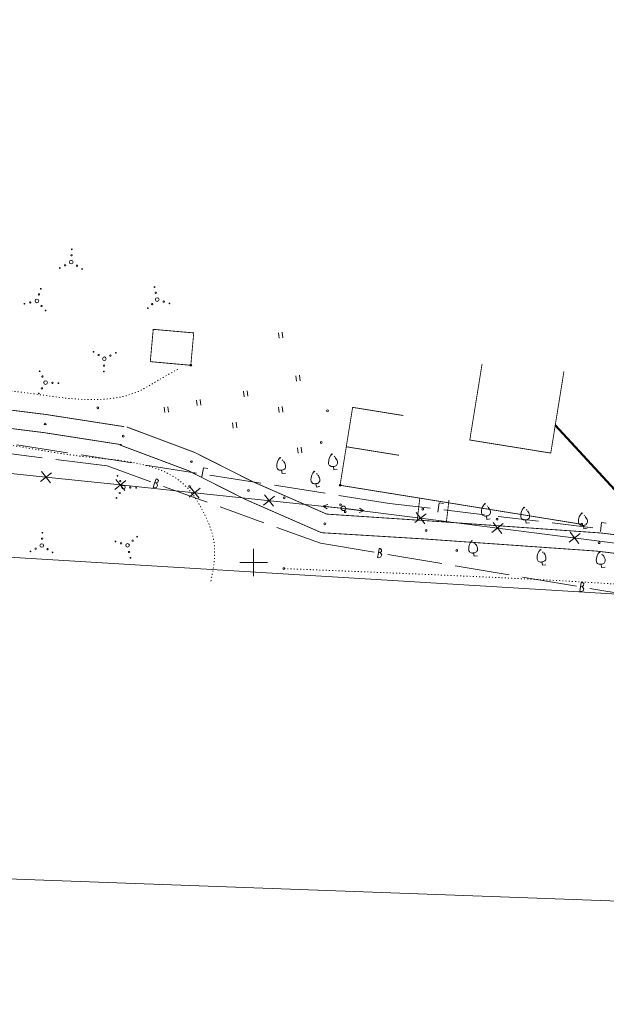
# Model space of a CAD drawing. Header units: millimetres. Extents: x 0 to 1188, y 0 to 841.
# Tile 71 of 76: x 837 to 965, y 626 to 841. Entities that reach past the tile are written whole.
import ezdxf

# ---------------------------------------------------------------- set-up
doc = ezdxf.new("R2010")
doc.units = ezdxf.units.MM
for name, pattern in [('K5LT32789', [0]), ('K5LT32797', [0]), ('K5LT32813', [0]), ('K5LT32814', [0]), ('K5LT32815', [3.5, 2.5, -1]), ('K5LT32816', [3.2, 3, -0.2]), ('K5LT32817', [0.7, 0.2, -0.5]), ('K5LT32819', [0]), ('K5LT32824', [0]), ('K5LT32826', [1, 0.5, -0.5]), ('K5LT32827', [0]), ('K5LT_BASIC', [0])]:
    doc.linetypes.add(name, pattern=pattern)
doc.layers.add('Системный слой', color=7, linetype='Continuous')

# ---------------------------------------------------------------- blocks, each defined once
blk = doc.blocks.new('U561')
at = {"layer": 'Системный слой', "color": 7, "linetype": 'K5LT32813', "lineweight": 18}
for p, q in [((826.11, 742.6), (842.37, 740.9)), ((841.16, 739.92), (843.58, 741.88)), ((841.39, 742.11), (843.35, 739.69)), ((842.37, 740.9), (858.63, 739.2)), ((857.42, 738.21), (859.84, 740.18)), ((857.65, 740.41), (859.61, 737.98)), ((858.63, 739.2), (874.89, 737.49)), ((873.68, 736.51), (876.11, 738.47)), ((873.91, 738.7), (875.88, 736.28)), ((874.89, 737.49), (907.42, 734.08)), ((890.18, 737), (892.14, 734.58)), ((889.95, 734.81), (892.37, 736.77)), ((907.42, 734.08), (924.28, 731.93)), ((923.04, 730.98), (925.51, 732.88)), ((923.32, 733.16), (925.23, 730.7)), ((924.28, 731.93), (941.13, 729.77)), ((939.9, 728.82), (942.37, 730.73)), ((940.18, 731.01), (942.09, 728.54)), ((941.13, 729.77), (974.85, 725.46)), ((956.76, 726.66), (959.22, 728.57)), ((957.04, 728.85), (958.94, 726.38))]:
    blk.add_line(p, q, dxfattribs=at)
blk = doc.blocks.new('U571')
at = {"layer": 'Системный слой', "color": 5, "linetype": 'K5LT32819', "lineweight": 18, "true_color": 0x0000ff}
for p, q in [((715.8, 750.77), (716.7, 760.72)), ((716.7, 760.72), (727.92, 759.32)), ((728.83, 759.21), (728.7, 758.22)), ((728.83, 759.21), (728.95, 760.2)), ((729.07, 759.34), (728.85, 759.37)), ((729.2, 760.17), (728.95, 760.2)), ((728.95, 758.19), (729.42, 758.37)), ((729.2, 759.35), (729.07, 759.34)), ((729.29, 759.27), (729.07, 759.34)), ((729.2, 760.17), (729.49, 759.95)), ((729.49, 759.58), (729.2, 759.35)), ((729.57, 758.85), (729.29, 759.27)), ((729.42, 758.37), (729.57, 758.85)), ((729.49, 759.95), (729.49, 759.58)), ((730.9, 758.95), (742.12, 757.55)), ((728.95, 758.19), (728.7, 758.22)), ((745.1, 757.18), (756.32, 755.78)), ((759.3, 755.41), (770.53, 754.01)), ((771.43, 753.9), (771.56, 754.89)), ((771.68, 754.02), (771.45, 754.05)), ((771.8, 754.86), (771.56, 754.89)), ((771.8, 754.86), (772.09, 754.63)), ((772.1, 754.27), (771.81, 754.03)), ((772.09, 754.63), (772.1, 754.27)), ((771.43, 753.9), (771.31, 752.9)), ((771.55, 752.87), (771.31, 752.9)), ((771.55, 752.87), (772.03, 753.05)), ((771.81, 754.03), (771.68, 754.02)), ((771.89, 753.95), (771.68, 754.02)), ((772.18, 753.53), (771.89, 753.95)), ((772.03, 753.05), (772.18, 753.53)), ((773.5, 753.64), (784.73, 752.24)), ((787.7, 751.87), (798.93, 750.47)), ((801.91, 750.1), (813.13, 748.7)), ((714.64, 737.82), (715.53, 747.78)), ((814.04, 748.58), (813.91, 747.59)), ((814.16, 747.56), (813.91, 747.59)), ((814.04, 748.58), (814.16, 749.57)), ((814.28, 748.71), (814.06, 748.74)), ((814.41, 749.54), (814.16, 749.57)), ((814.16, 747.56), (814.63, 747.74)), ((814.41, 748.72), (814.28, 748.71)), ((814.5, 748.64), (814.28, 748.71)), ((814.41, 749.54), (814.7, 749.32)), ((814.7, 748.95), (814.41, 748.72)), ((814.78, 748.22), (814.5, 748.64)), ((814.63, 747.74), (814.78, 748.22)), ((814.7, 749.32), (814.7, 748.95)), ((816.11, 748.32), (827.33, 746.92)), ((830.31, 746.55), (841.53, 745.15)), ((844.51, 744.78), (855.73, 743.38)), ((855.73, 743.38), (865.29, 739.91)), ((866.14, 739.6), (865.8, 738.66)), ((866.14, 739.6), (866.49, 740.54)), ((866.41, 739.67), (866.2, 739.75)), ((866.54, 739.65), (866.41, 739.67)), ((866.61, 739.55), (866.41, 739.67)), ((866.72, 740.46), (866.49, 740.54)), ((866.53, 738.65), (866.79, 739.08)), ((866.87, 739.81), (866.54, 739.65)), ((866.79, 739.08), (866.61, 739.55)), ((866.72, 740.46), (866.95, 740.17)), ((866.95, 740.17), (866.87, 739.81)), ((866.03, 738.58), (865.8, 738.66)), ((866.03, 738.58), (866.53, 738.65)), ((868.11, 738.89), (877.66, 735.42)), ((713.48, 724.88), (714.37, 734.84)), ((880.48, 734.4), (890.03, 730.93)), ((892.85, 729.91), (902.4, 726.44)), ((902.4, 726.44), (914.17, 724.46)), ((915.07, 724.31), (914.91, 723.32)), ((915.07, 724.31), (915.24, 725.3)), ((915.32, 724.43), (915.1, 724.47)), ((915.48, 725.26), (915.24, 725.3)), ((915.46, 724.43), (915.32, 724.43)), ((915.54, 724.35), (915.32, 724.43)), ((915.75, 724.65), (915.46, 724.43)), ((915.48, 725.26), (915.76, 725.02)), ((915.8, 723.92), (915.54, 724.35)), ((915.63, 723.44), (915.8, 723.92)), ((915.76, 725.02), (915.75, 724.65)), ((917.13, 723.97), (928.91, 721.99)), ((712.32, 723.14), (712.3, 722.89)), ((713.29, 722.8), (712.3, 722.89)), ((712.32, 723.14), (712.53, 723.44)), ((712.32, 711.94), (713.21, 721.89)), ((712.53, 723.44), (712.9, 723.45)), ((712.9, 723.45), (713.14, 723.18)), ((713.14, 723.18), (713.16, 723.04)), ((713.16, 723.04), (713.14, 722.82)), ((713.22, 723.26), (713.16, 723.04)), ((713.63, 723.56), (713.22, 723.26)), ((713.29, 722.8), (714.29, 722.71)), ((714.12, 723.43), (713.63, 723.56)), ((714.31, 722.96), (714.12, 723.43)), ((714.31, 722.96), (714.29, 722.71)), ((915.15, 723.28), (914.91, 723.32)), ((915.15, 723.28), (915.63, 723.44)), ((931.87, 721.49), (943.64, 719.52)), ((946.6, 719.02), (958.38, 717.04)), ((959.28, 716.89), (959.45, 717.88)), ((959.69, 717.84), (959.45, 717.88)), ((959.69, 717.84), (959.97, 717.6)), ((959.97, 717.6), (959.96, 717.23)), ((959.28, 716.89), (959.12, 715.91)), ((959.36, 715.86), (959.12, 715.91)), ((959.53, 717.01), (959.31, 717.05)), ((959.36, 715.86), (959.84, 716.02)), ((959.66, 717.01), (959.53, 717.01)), ((959.74, 716.93), (959.53, 717.01)), ((959.96, 717.23), (959.66, 717.01)), ((960.01, 716.5), (959.74, 716.93)), ((959.84, 716.02), (960.01, 716.5)), ((961.34, 716.55), (973.11, 714.57)), ((976.07, 714.07), (987.85, 712.1)), ((990.81, 711.6), (1002.59, 709.62)), ((711.16, 698.99), (712.05, 708.95)), ((1003.49, 709.47), (1003.32, 708.49)), ((1003.49, 709.47), (1003.65, 710.46)), ((1003.74, 709.59), (1003.51, 709.63)), ((1003.9, 710.42), (1003.65, 710.46)), ((1003.87, 709.59), (1003.74, 709.59)), ((1003.95, 709.51), (1003.74, 709.59)), ((1004.17, 709.81), (1003.87, 709.59)), ((1003.9, 710.42), (1004.18, 710.18)), ((1004.22, 709.08), (1003.95, 709.51)), ((1004.04, 708.6), (1004.22, 709.08)), ((1004.18, 710.18), (1004.17, 709.81)), ((1005.54, 709.13), (1017.32, 707.15)), ((1003.56, 708.45), (1003.32, 708.49)), ((1003.56, 708.45), (1004.04, 708.6)), ((1020.28, 706.65), (1032.06, 704.68)), ((1035.02, 704.18), (1046.79, 702.2)), ((1046.79, 702.2), (1046.52, 693.3)), ((709.99, 686.05), (710.89, 696.01)), ((1045.48, 692.17), (1045.49, 692.42)), ((1045.48, 692.17), (1045.71, 691.72)), ((1046.49, 692.39), (1045.49, 692.42)), ((1045.71, 691.72), (1046.2, 691.61)), ((1046.2, 691.61), (1046.59, 691.94)), ((1046.49, 692.39), (1047.49, 692.36)), ((1046.59, 691.94), (1046.64, 692.16)), ((1046.64, 692.16), (1046.65, 692.39)), ((1046.66, 692.03), (1046.64, 692.16)), ((1046.92, 691.76), (1046.66, 692.03)), ((1047.29, 691.8), (1046.92, 691.76)), ((1047.48, 692.11), (1047.29, 691.8)), ((1047.48, 692.11), (1047.49, 692.36)), ((1046.43, 690.31), (1046.16, 681.41)), ((708.83, 684.31), (708.81, 684.06)), ((709.81, 683.97), (708.81, 684.06)), ((708.83, 684.31), (709.05, 684.61)), ((708.83, 673.11), (709.73, 683.06)), ((709.05, 684.61), (709.42, 684.62)), ((709.42, 684.62), (709.66, 684.35)), ((709.67, 684.21), (709.65, 683.99)), ((709.66, 684.35), (709.67, 684.21)), ((709.74, 684.43), (709.67, 684.21)), ((710.15, 684.73), (709.74, 684.43)), ((709.81, 683.97), (710.8, 683.88)), ((710.63, 684.59), (710.15, 684.73)), ((710.83, 684.13), (710.63, 684.59)), ((710.83, 684.13), (710.8, 683.88)), ((1046.06, 678.41), (1045.79, 669.51)), ((707.67, 660.16), (708.57, 670.12)), ((1045.7, 666.51), (1045.43, 657.61)), ((706.51, 647.22), (707.4, 657.18)), ((705.35, 645.48), (705.33, 645.23)), ((706.32, 645.14), (705.33, 645.23)), ((705.35, 645.48), (705.56, 645.78)), ((705.35, 634.28), (706.24, 644.23)), ((705.56, 645.78), (705.93, 645.79)), ((705.93, 645.79), (706.17, 645.51)), ((706.17, 645.51), (706.19, 645.38)), ((706.19, 645.38), (706.17, 645.16)), ((706.25, 645.6), (706.19, 645.38)), ((706.66, 645.9), (706.25, 645.6)), ((706.32, 645.14), (707.32, 645.05)), ((707.15, 645.76), (706.66, 645.9)), ((707.34, 645.3), (707.15, 645.76)), ((707.34, 645.3), (707.32, 645.05))]:
    blk.add_line(p, q, dxfattribs=at)
blk = doc.blocks.new('U573')
at = {"layer": 'Системный слой', "color": 11, "linetype": 'K5LT32824', "lineweight": 18, "true_color": 0xff8040}
for p, q in [((835.99, 747.97), (847.11, 746.22)), ((850.07, 745.76), (861.19, 744.01)), ((864.15, 743.55), (875.27, 741.8)), ((876.48, 740.97), (876.79, 742.95)), ((876.79, 742.95), (877.78, 742.79)), ((878.24, 741.34), (889.35, 739.59)), ((892.32, 739.13), (903.44, 737.38)), ((906.4, 736.92), (917.52, 735.17)), ((917.52, 735.17), (926.39, 734.11)), ((928.09, 733.27), (928.33, 735.25)), ((928.33, 735.25), (929.32, 735.13)), ((929.37, 733.75), (938.25, 732.69)), ((941.23, 732.33), (950.1, 731.26)), ((953.08, 730.91), (961.96, 729.84)), ((963.65, 729), (963.89, 730.99)), ((963.89, 730.99), (964.89, 730.87))]:
    blk.add_line(p, q, dxfattribs=at)
blk = doc.blocks.new('U806')
at = {"layer": 'Системный слой', "color": 7, "linetype": 'K5LT32797', "lineweight": 18}
blk.add_circle((907.42, 734.08), 0.5, dxfattribs=at)
blk = doc.blocks.new('U807')
at = {"layer": 'Системный слой', "color": 7, "linetype": 'K5LT32797', "lineweight": 18}
for p, q in [((902.94, 734.55), (903.99, 734.95)), ((906.92, 734.14), (902.94, 734.55)), ((902.94, 734.55), (903.89, 733.95))]:
    blk.add_line(p, q, dxfattribs=at)
blk = doc.blocks.new('U808')
at = {"layer": 'Системный слой', "color": 7, "linetype": 'K5LT32797', "lineweight": 18}
for p, q in [((907.92, 734.02), (911.88, 733.51)), ((911.88, 733.51), (910.83, 733.14)), ((911.88, 733.51), (910.96, 734.14))]:
    blk.add_line(p, q, dxfattribs=at)
blk = doc.blocks.new('U1003')
at = {"layer": 'Системный слой', "color": 7, "linetype": 'K5LT32817', "lineweight": 18}
blk.add_line((935.55, 727.06), (936.27, 726.28), dxfattribs=at)
at = {"layer": 'Системный слой', "color": 7, "linetype": 'K5LT32797', "lineweight": 18}
for p, q in [((935.89, 724.33), (935.71, 724.31)), ((935.89, 724.33), (936.07, 724.35)), ((935.89, 724.33), (935.98, 723.59)), ((935.98, 723.59), (936.73, 723.68))]:
    blk.add_line(p, q, dxfattribs=at)
for centre, radius, start, end in [((937.49, 725.21), 2.68, 136.3471, 182.48), ((934.79, 724.93), 2, 11.7304, 42.5033), ((935.61, 725.1), 0.8, 180.0833, 277.1052), ((935.97, 725.14), 0.8, 277.1052, 14.1271)]:
    blk.add_arc(centre, radius, start, end, dxfattribs=at)
blk = doc.blocks.new('U1004')
at = {"layer": 'Системный слой', "color": 7, "linetype": 'K5LT32817', "lineweight": 18}
blk.add_line((950.5, 725.09), (951.21, 724.31), dxfattribs=at)
at = {"layer": 'Системный слой', "color": 7, "linetype": 'K5LT32797', "lineweight": 18}
for p, q in [((950.84, 722.35), (950.66, 722.33)), ((950.84, 722.35), (951.02, 722.38)), ((950.84, 722.35), (950.93, 721.62)), ((950.93, 721.62), (951.68, 721.71))]:
    blk.add_line(p, q, dxfattribs=at)
for centre, radius, start, end in [((952.44, 723.24), 2.68, 136.3471, 182.48), ((949.74, 722.96), 2, 11.7304, 42.5033), ((950.56, 723.12), 0.8, 180.0833, 277.1052), ((950.92, 723.17), 0.8, 277.1052, 14.1271)]:
    blk.add_arc(centre, radius, start, end, dxfattribs=at)
blk = doc.blocks.new('U1005')
at = {"layer": 'Системный слой', "color": 7, "linetype": 'K5LT32817', "lineweight": 18}
blk.add_line((963.46, 724.6), (964.17, 723.82), dxfattribs=at)
at = {"layer": 'Системный слой', "color": 7, "linetype": 'K5LT32797', "lineweight": 18}
for p, q in [((963.8, 721.87), (963.62, 721.84)), ((963.8, 721.87), (963.98, 721.89)), ((963.8, 721.87), (963.89, 721.13)), ((963.89, 721.13), (964.64, 721.22))]:
    blk.add_line(p, q, dxfattribs=at)
for centre, radius, start, end in [((965.4, 722.75), 2.68, 136.3471, 182.48), ((963.52, 722.64), 0.8, 180.0833, 277.1052), ((963.88, 722.68), 0.8, 277.1052, 14.1271), ((962.7, 722.47), 2, 11.7304, 42.5033)]:
    blk.add_arc(centre, radius, start, end, dxfattribs=at)
blk = doc.blocks.new('U1082')
at = {"layer": 'Системный слой', "color": 7, "linetype": 'K5LT32817', "lineweight": 18}
blk.add_line((938.36, 735.14), (939.07, 734.36), dxfattribs=at)
at = {"layer": 'Системный слой', "color": 7, "linetype": 'K5LT32797', "lineweight": 18}
for p, q in [((938.7, 732.41), (938.52, 732.38)), ((938.7, 732.41), (938.88, 732.43)), ((938.7, 732.41), (938.79, 731.67)), ((938.79, 731.67), (939.53, 731.76))]:
    blk.add_line(p, q, dxfattribs=at)
for centre, radius, start, end in [((940.3, 733.29), 2.68, 136.3471, 182.48), ((938.42, 733.18), 0.8, 180.0833, 277.1052), ((938.78, 733.22), 0.8, 277.1052, 14.1271), ((937.6, 733.01), 2, 11.7304, 42.5033)]:
    blk.add_arc(centre, radius, start, end, dxfattribs=at)
blk = doc.blocks.new('U1083')
at = {"layer": 'Системный слой', "color": 7, "linetype": 'K5LT32817', "lineweight": 18}
blk.add_line((946.93, 734.31), (947.65, 733.53), dxfattribs=at)
at = {"layer": 'Системный слой', "color": 7, "linetype": 'K5LT32797', "lineweight": 18}
for p, q in [((947.27, 731.58), (947.09, 731.55)), ((947.27, 731.58), (947.45, 731.6)), ((947.27, 731.58), (947.36, 730.84)), ((947.36, 730.84), (948.11, 730.93))]:
    blk.add_line(p, q, dxfattribs=at)
for centre, radius, start, end in [((948.87, 732.46), 2.68, 136.3471, 182.48), ((947.35, 732.39), 0.8, 277.1052, 14.1271), ((946.17, 732.18), 2, 11.7304, 42.5033), ((946.99, 732.35), 0.8, 180.0833, 277.1052)]:
    blk.add_arc(centre, radius, start, end, dxfattribs=at)
blk = doc.blocks.new('U1084')
at = {"layer": 'Системный слой', "color": 7, "linetype": 'K5LT32817', "lineweight": 18}
blk.add_line((959.57, 733.1), (960.28, 732.32), dxfattribs=at)
at = {"layer": 'Системный слой', "color": 7, "linetype": 'K5LT32797', "lineweight": 18}
for p, q in [((959.91, 730.36), (959.73, 730.34)), ((959.91, 730.36), (960.09, 730.38)), ((959.91, 730.36), (960, 729.62)), ((960, 729.62), (960.74, 729.72))]:
    blk.add_line(p, q, dxfattribs=at)
for centre, radius, start, end in [((961.51, 731.25), 2.68, 136.3471, 182.48), ((959.63, 731.13), 0.8, 180.0833, 277.1052), ((959.99, 731.18), 0.8, 277.1052, 14.1271), ((958.81, 730.97), 2, 11.7304, 42.5033)]:
    blk.add_arc(centre, radius, start, end, dxfattribs=at)
blk = doc.blocks.new('U1175')
at = {"layer": 'Системный слой', "color": 7, "linetype": 'K5LT32789', "const_width": 0.18}
for points in [[(841.49, 728.76, 1), (841.68, 728.75, 1)], [(841.38, 727.46, 1), (841.68, 727.45, 1)], [(838.88, 724.67, 1), (839.08, 724.66, 1)], [(839.98, 725.27, 1), (840.28, 725.26, 1)], [(842.57, 725.15, 1), (842.87, 725.14, 1)], [(843.72, 724.45, 1), (843.92, 724.44, 1)]]:
    blk.add_lwpolyline(points, format="xyb", close=True, dxfattribs=at)
at = {"layer": 'Системный слой', "color": 7, "linetype": 'K5LT32797', "lineweight": 18}
blk.add_circle((841.46, 725.95), 0.4, dxfattribs=at)
blk = doc.blocks.new('U1176')
at = {"layer": 'Системный слой', "color": 7, "linetype": 'K5LT32789', "const_width": 0.18}
for points in [[(857.49, 726.91, 1), (857.63, 726.76, 1)], [(858.7, 726.55, 1), (858.9, 726.33, 1)], [(861.24, 727.11, 1), (861.44, 726.89, 1)], [(862.23, 727.95, 1), (862.37, 727.81, 1)], [(860.45, 724.64, 1), (860.66, 724.42, 1)], [(860.77, 723.33, 1), (860.9, 723.18, 1)]]:
    blk.add_lwpolyline(points, format="xyb", close=True, dxfattribs=at)
at = {"layer": 'Системный слой', "color": 7, "linetype": 'K5LT32797', "lineweight": 18}
blk.add_circle((860.23, 725.99), 0.4, dxfattribs=at)
blk = doc.blocks.new('U1177')
at = {"layer": 'Системный слой', "color": 7, "linetype": 'K5LT32789', "const_width": 0.18}
for points in [[(858.02, 741.29, 1), (858.01, 741.09, 1)], [(858.62, 740.19, 1), (858.61, 739.89, 1)], [(858.5, 737.59, 1), (858.49, 737.29, 1)], [(860.81, 738.79, 1), (860.8, 738.49, 1)], [(862.11, 738.68, 1), (862.1, 738.48, 1)], [(857.8, 736.45, 1), (857.79, 736.25, 1)]]:
    blk.add_lwpolyline(points, format="xyb", close=True, dxfattribs=at)
at = {"layer": 'Системный слой', "color": 7, "linetype": 'K5LT32797', "lineweight": 18}
blk.add_circle((859.31, 738.71), 0.4, dxfattribs=at)
blk = doc.blocks.new('U1185')
at = {"layer": 'Системный слой', "color": 7, "linetype": 'K5LT32789', "const_width": 0.18}
for points in [[(841, 764.18, 1), (840.99, 763.98, 1)], [(841.6, 763.08, 1), (841.59, 762.78, 1)], [(841.49, 760.48, 1), (841.47, 760.18, 1)], [(843.79, 761.68, 1), (843.78, 761.38, 1)], [(845.09, 761.57, 1), (845.08, 761.37, 1)], [(840.79, 759.33, 1), (840.78, 759.13, 1)]]:
    blk.add_lwpolyline(points, format="xyb", close=True, dxfattribs=at)
at = {"layer": 'Системный слой', "color": 7, "linetype": 'K5LT32797', "lineweight": 18}
blk.add_circle((842.29, 761.59), 0.4, dxfattribs=at)
blk = doc.blocks.new('U1186')
at = {"layer": 'Системный слой', "color": 7, "linetype": 'K5LT32789', "const_width": 0.18}
for points in [[(841.31, 782.19, 1), (841.16, 782.06, 1)], [(840.95, 780.99, 1), (840.73, 780.78, 1)], [(837.73, 778.92, 1), (837.58, 778.78, 1)], [(839.04, 779.23, 1), (838.82, 779.03, 1)], [(841.51, 778.45, 1), (841.29, 778.25, 1)], [(842.35, 777.46, 1), (842.21, 777.32, 1)]]:
    blk.add_lwpolyline(points, format="xyb", close=True, dxfattribs=at)
at = {"layer": 'Системный слой', "color": 7, "linetype": 'K5LT32797', "lineweight": 18}
blk.add_circle((840.39, 779.46), 0.4, dxfattribs=at)
blk = doc.blocks.new('U1187')
at = {"layer": 'Системный слой', "color": 7, "linetype": 'K5LT32789', "const_width": 0.18}
for points in [[(852.88, 768.32, 1), (852.68, 768.33, 1)], [(854.03, 767.62, 1), (853.73, 767.63, 1)], [(856.62, 767.5, 1), (856.32, 767.51, 1)], [(857.73, 768.1, 1), (857.53, 768.11, 1)], [(855.23, 765.31, 1), (854.93, 765.32, 1)], [(855.12, 764.01, 1), (854.92, 764.02, 1)]]:
    blk.add_lwpolyline(points, format="xyb", close=True, dxfattribs=at)
at = {"layer": 'Системный слой', "color": 7, "linetype": 'K5LT32797', "lineweight": 18}
blk.add_circle((855.14, 766.82), 0.4, dxfattribs=at)
blk = doc.blocks.new('U1188')
at = {"layer": 'Системный слой', "color": 7, "linetype": 'K5LT32789', "const_width": 0.18}
for points in [[(866.17, 782.43, 1), (866.03, 782.58, 1)], [(866.48, 781.13, 1), (866.28, 781.35, 1)], [(864.71, 777.81, 1), (864.57, 777.96, 1)], [(865.7, 778.65, 1), (865.5, 778.87, 1)], [(868.24, 779.21, 1), (868.03, 779.43, 1)], [(869.44, 778.86, 1), (869.31, 779, 1)]]:
    blk.add_lwpolyline(points, format="xyb", close=True, dxfattribs=at)
at = {"layer": 'Системный слой', "color": 7, "linetype": 'K5LT32797', "lineweight": 18}
blk.add_circle((866.7, 779.77), 0.4, dxfattribs=at)
blk = doc.blocks.new('U1191')
at = {"layer": 'Системный слой', "color": 7, "linetype": 'K5LT32789', "const_width": 0.18}
for points in [[(847.92, 790.76, 1), (848.12, 790.75, 1)], [(847.81, 789.46, 1), (848.11, 789.45, 1)], [(845.31, 786.67, 1), (845.51, 786.66, 1)], [(846.41, 787.27, 1), (846.71, 787.26, 1)], [(849.01, 787.16, 1), (849.31, 787.15, 1)], [(850.16, 786.46, 1), (850.36, 786.45, 1)]]:
    blk.add_lwpolyline(points, format="xyb", close=True, dxfattribs=at)
at = {"layer": 'Системный слой', "color": 7, "linetype": 'K5LT32797', "lineweight": 18}
blk.add_circle((847.9, 787.96), 0.4, dxfattribs=at)
blk = doc.blocks.new('U1192')
at = {"layer": 'Системный слой', "color": 7, "linetype": 'K5LT32797', "lineweight": 18}
for p, q in [((875.45, 756.57), (875.3, 757.76)), ((876.25, 756.67), (876.1, 757.86))]:
    blk.add_line(p, q, dxfattribs=at)
blk = doc.blocks.new('U1193')
at = {"layer": 'Системный слой', "color": 7, "linetype": 'K5LT32797', "lineweight": 18}
for p, q in [((893.38, 771.31), (893.23, 772.5)), ((894.17, 771.41), (894.02, 772.6))]:
    blk.add_line(p, q, dxfattribs=at)
blk = doc.blocks.new('U1194')
at = {"layer": 'Системный слой', "color": 7, "linetype": 'K5LT32797', "lineweight": 18}
for p, q in [((897.5, 746.16), (897.35, 747.35)), ((898.3, 746.25), (898.15, 747.45))]:
    blk.add_line(p, q, dxfattribs=at)
blk = doc.blocks.new('U1195')
at = {"layer": 'Системный слой', "color": 7, "linetype": 'K5LT32797', "lineweight": 18}
for p, q in [((897.19, 761.91), (897.04, 763.1)), ((897.98, 762.01), (897.83, 763.2))]:
    blk.add_line(p, q, dxfattribs=at)
blk = doc.blocks.new('U1196')
at = {"layer": 'Системный слой', "color": 7, "linetype": 'K5LT32797', "lineweight": 18}
for p, q in [((885.75, 758.51), (885.6, 759.7)), ((886.54, 758.61), (886.4, 759.8))]:
    blk.add_line(p, q, dxfattribs=at)
blk = doc.blocks.new('U1197')
at = {"layer": 'Системный слой', "color": 7, "linetype": 'K5LT32797', "lineweight": 18}
for p, q in [((883.32, 751.63), (883.17, 752.82)), ((884.11, 751.73), (883.96, 752.92))]:
    blk.add_line(p, q, dxfattribs=at)
blk = doc.blocks.new('U1198')
at = {"layer": 'Системный слой', "color": 7, "linetype": 'K5LT32797', "lineweight": 18}
for p, q in [((868.4, 755.03), (868.25, 756.22)), ((869.19, 755.13), (869.04, 756.32))]:
    blk.add_line(p, q, dxfattribs=at)
blk = doc.blocks.new('U1199')
at = {"layer": 'Системный слой', "color": 7, "linetype": 'K5LT32797', "lineweight": 18}
for p, q in [((893.35, 755.05), (893.21, 756.24)), ((894.15, 755.15), (894, 756.34))]:
    blk.add_line(p, q, dxfattribs=at)
blk = doc.blocks.new('U1209')
at = {"layer": 'Системный слой', "color": 7, "linetype": 'K5LT32817', "lineweight": 18}
blk.add_line((904.91, 745.98), (905.63, 745.2), dxfattribs=at)
at = {"layer": 'Системный слой', "color": 7, "linetype": 'K5LT32797', "lineweight": 18}
for p, q in [((905.25, 743.25), (905.07, 743.22)), ((905.25, 743.25), (905.43, 743.27)), ((905.25, 743.25), (905.34, 742.51)), ((905.34, 742.51), (906.09, 742.6))]:
    blk.add_line(p, q, dxfattribs=at)
for centre, radius, start, end in [((906.85, 744.13), 2.68, 136.3471, 182.48), ((904.97, 744.02), 0.8, 180.0833, 277.1052), ((905.33, 744.06), 0.8, 277.1052, 14.1271), ((904.15, 743.85), 2, 11.7304, 42.5033)]:
    blk.add_arc(centre, radius, start, end, dxfattribs=at)
blk = doc.blocks.new('U1210')
at = {"layer": 'Системный слой', "color": 7, "linetype": 'K5LT32817', "lineweight": 18}
blk.add_line((901.06, 742.22), (901.78, 741.44), dxfattribs=at)
at = {"layer": 'Системный слой', "color": 7, "linetype": 'K5LT32797', "lineweight": 18}
for p, q in [((901.41, 739.48), (901.22, 739.46)), ((901.41, 739.48), (901.59, 739.5)), ((901.41, 739.48), (901.5, 738.74)), ((901.5, 738.74), (902.24, 738.84))]:
    blk.add_line(p, q, dxfattribs=at)
for centre, radius, start, end in [((903, 740.37), 2.68, 136.3471, 182.48), ((900.3, 740.09), 2, 11.7304, 42.5033), ((901.13, 740.25), 0.8, 180.0833, 277.1052), ((901.49, 740.3), 0.8, 277.1052, 14.1271)]:
    blk.add_arc(centre, radius, start, end, dxfattribs=at)
blk = doc.blocks.new('U1211')
at = {"layer": 'Системный слой', "color": 7, "linetype": 'K5LT32817', "lineweight": 18}
blk.add_line((893.57, 745.18), (894.28, 744.4), dxfattribs=at)
at = {"layer": 'Системный слой', "color": 7, "linetype": 'K5LT32797', "lineweight": 18}
for p, q in [((893.91, 742.45), (893.73, 742.43)), ((893.91, 742.45), (894.09, 742.47)), ((893.91, 742.45), (894, 741.71)), ((894, 741.71), (894.74, 741.8))]:
    blk.add_line(p, q, dxfattribs=at)
for centre, radius, start, end in [((895.51, 743.33), 2.68, 136.3471, 182.48), ((893.99, 743.26), 0.8, 277.1052, 14.1271), ((892.81, 743.05), 2, 11.7304, 42.5033), ((893.63, 743.22), 0.8, 180.0833, 277.1052)]:
    blk.add_arc(centre, radius, start, end, dxfattribs=at)

msp = doc.modelspace()

# ---------------------------------------------------------------- linework, layer by layer
at = {"layer": 'Системный слой', "color": 7, "linetype": 'K5LT_BASIC', "lineweight": 50}
msp.add_line((983.697765, 719.771186), (953.744857, 752.248076), dxfattribs=at)
at = {"layer": 'Системный слой', "color": 3, "linetype": 'K5LT32814', "lineweight": 18, "true_color": 0x00ff00}
for p, q in [((887.792848, 725.25345), (887.793394, 719.25345)), ((890.793121, 722.253723), (884.793121, 722.253177))]:
    msp.add_line(p, q, dxfattribs=at)
at = {"layer": 'Системный слой', "color": 5, "linetype": 'K5LT32827', "lineweight": 18, "true_color": 0x0000ff}
for p, q in [((827.344241, 723.808776), (999.719149, 713.36985)), ((1000.303903, 646.911832), (803.882505, 654.131703))]:
    msp.add_line(p, q, dxfattribs=at)
at = {"layer": 'Системный слой', "color": 7, "linetype": 'K5LT32826', "const_width": 0.18}
msp.add_lwpolyline([(874.690423, 772.468722), (874.04608, 765.378429), (865.18808, 766.183415), (865.82975, 773.244293)], close=True, dxfattribs=at)
at = {"layer": 'Системный слой', "color": 7, "linetype": 'K5LT32789', "const_width": 0.18}
for points in [[(711.080108, 766.025774), (735.183549, 767.300309), (777.266154, 762.567205), (795.298183, 760.539111), (842.458287, 754.599705), (859.539928, 751.944159)], [(952.764299, 746.17367), (935.059457, 749.031667), (937.75207, 765.711978), (935.059457, 749.031667), (952.764299, 746.17367), (955.653405, 764.071226)], [(908.046287, 747.553417), (909.438397, 756.17732), (920.532517, 754.386456), (909.438397, 756.17732), (908.046287, 747.553417), (919.595978, 745.689012)], [(860.031767, 751.883467), (874.920948, 746.298235), (887.397159, 740.005105), (903.764069, 732.816666)], [(903.764069, 732.816666), (925.895081, 731.352833), (963.755762, 728.685377), (1005.23173, 723.644877), (1024.912046, 719.981021), (1039.50674, 712.166242)]]:
    msp.add_lwpolyline(points, dxfattribs=at)
at = {"layer": 'Системный слой', "color": 7, "linetype": 'K5LT32815', "const_width": 0.18}
for points in [[(713.555216, 762.227341), (734.639874, 763.350151), (776.722479, 758.617047), (794.754508, 756.588953), (841.914612, 750.649547), (858.996254, 747.994001)], [(858.533518, 747.9488), (873.422699, 742.363568), (885.89891, 736.070438), (902.620476, 728.75255)], [(902.620476, 728.75255), (925.002952, 727.387123), (962.863633, 724.719667), (1004.339602, 719.679166), (1024.019918, 716.01531), (1038.614612, 708.200532)]]:
    msp.add_lwpolyline(points, dxfattribs=at)
at = {"layer": 'Системный слой', "color": 8, "linetype": 'K5LT32816', "true_color": 0x808080, "const_width": 0.18}
msp.add_lwpolyline([(959.532918, 730.59528), (906.685909, 739.126087), (908.046287, 747.553417)], dxfattribs=at)
at = {"layer": 'Системный слой', "color": 7, "linetype": 'K5LT32826', "const_width": 0.18}
for points in [[(923.558838, 731.452282), (924.132892, 736.379312)], [(929.933586, 731.006034), (930.50764, 735.933064)]]:
    msp.add_lwpolyline(points, dxfattribs=at)
at = {"layer": 'Системный слой', "color": 7, "linetype": 'K5LT32797', "lineweight": 18}
for centre in [(874.04608, 765.378429), (853.694704, 756.057569), (903.940953, 755.407589), (842.198192, 752.534498), (859.279833, 749.878952), (902.577644, 748.477744), (874.169014, 744.293721), (873.79204, 738.829129), (906.685909, 739.126087), (886.645226, 738.00059), (894.455634, 736.396349), (906.810198, 734.846597), (907.832961, 733.3355), (924.770104, 733.908876), (903.366792, 730.682703), (941.024334, 731.68228), (959.532918, 730.59528), (925.497804, 729.21887), (963.358485, 726.551414), (932.192439, 724.875584), (894.362696, 720.89179)]:
    msp.add_circle(centre, 0.2, dxfattribs=at)
at = {"layer": 'Системный слой', "color": 7, "linetype": 'K5LT32817', "lineweight": 18}
for points, knots in [([(871.184054, 764.493236), (869.866587, 763.780634), (866.980386, 762.219523), (861.638263, 758.71654), (851.363956, 757.162744), (837.794102, 759.714579), (823.692185, 760.628107), (810.23916, 762.628226), (799.081603, 764.927067), (791.146094, 764.504967), (787.929719, 764.333883)], [0, 0, 0, 0, 2.248912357, 4.9267376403, 9.5025716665, 17.3158007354, 25.5833268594, 30.6673811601, 37.7326442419, 42.5480456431, 42.5480456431, 42.5480456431, 42.5480456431]), ([(786.856642, 738.852421), (787.742637, 740.56467), (789.284178, 743.543814), (796.491137, 741.333278), (794.983761, 752.025966), (805.565117, 751.020145), (814.849041, 750.243832), (827.482331, 749.109825), (839.11691, 747.160831), (854.074039, 744.608221), (870.213063, 744.360919), (877.006741, 733.232333), (879.539856, 727.198251), (879.183707, 721.869773), (878.632007, 719.10662), (878.446887, 718.179458)], [0, 0, 0, 0, 2.5314933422, 4.4045463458, 8.5811727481, 11.377392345, 17.420877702, 23.9398481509, 29.9523261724, 35.1009516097, 47.2232939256, 50.4730899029, 54.0640977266, 56.878071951, 58.2991082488, 58.2991082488, 58.2991082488, 58.2991082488]), ([(1004.577214, 111.54082), (1004.422071, 135.348636), (1003.661881, 172.204392), (1002.826399, 222.780455), (1004.970026, 309.022672), (1012.729683, 403.987311), (1020.507579, 518.907176), (1019.802475, 608.190732), (1023.344869, 676.711193), (1028.54692, 709.76879), (1028.543922, 709.783122), (1028.520561, 709.785049), (1021.044623, 710.726784), (991.804359, 716.291971), (947.327163, 718.78986), (910.205871, 720.266429), (894.270418, 720.900292)], [201.8171583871, 201.8171583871, 201.8171583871, 201.8171583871, 237.5349934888, 257.1020552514, 277.6865561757, 366.8982137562, 400.0430460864, 450.2726669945, 501.3225446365, 501.3263625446, 501.3333764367, 501.3409369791, 501.3573279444, 513.1048638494, 544.8630909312, 568.7508298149, 568.7508298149, 568.7508298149, 568.7508298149])]:
    msp.add_open_spline(points, degree=3, knots=knots, dxfattribs=at)

# ---------------------------------------------------------------- block references
at = {"layer": 'Системный слой'}
for name in ['U1191', 'U1186', 'U1188', 'U1193', 'U573', 'U1187', 'U1185', 'U1195', 'U571', 'U1196', 'U1198', 'U1192', 'U1199', 'U561', 'U1197', 'U1194', 'U1209', 'U1211', 'U1177', 'U1210', 'U807', 'U1082', 'U806', 'U808', 'U1083', 'U1084', 'U1175', 'U1176', 'U1003', 'U1004', 'U1005']:
    msp.add_blockref(name, (0, 0), dxfattribs=at)

doc.saveas('drawing.dxf')
